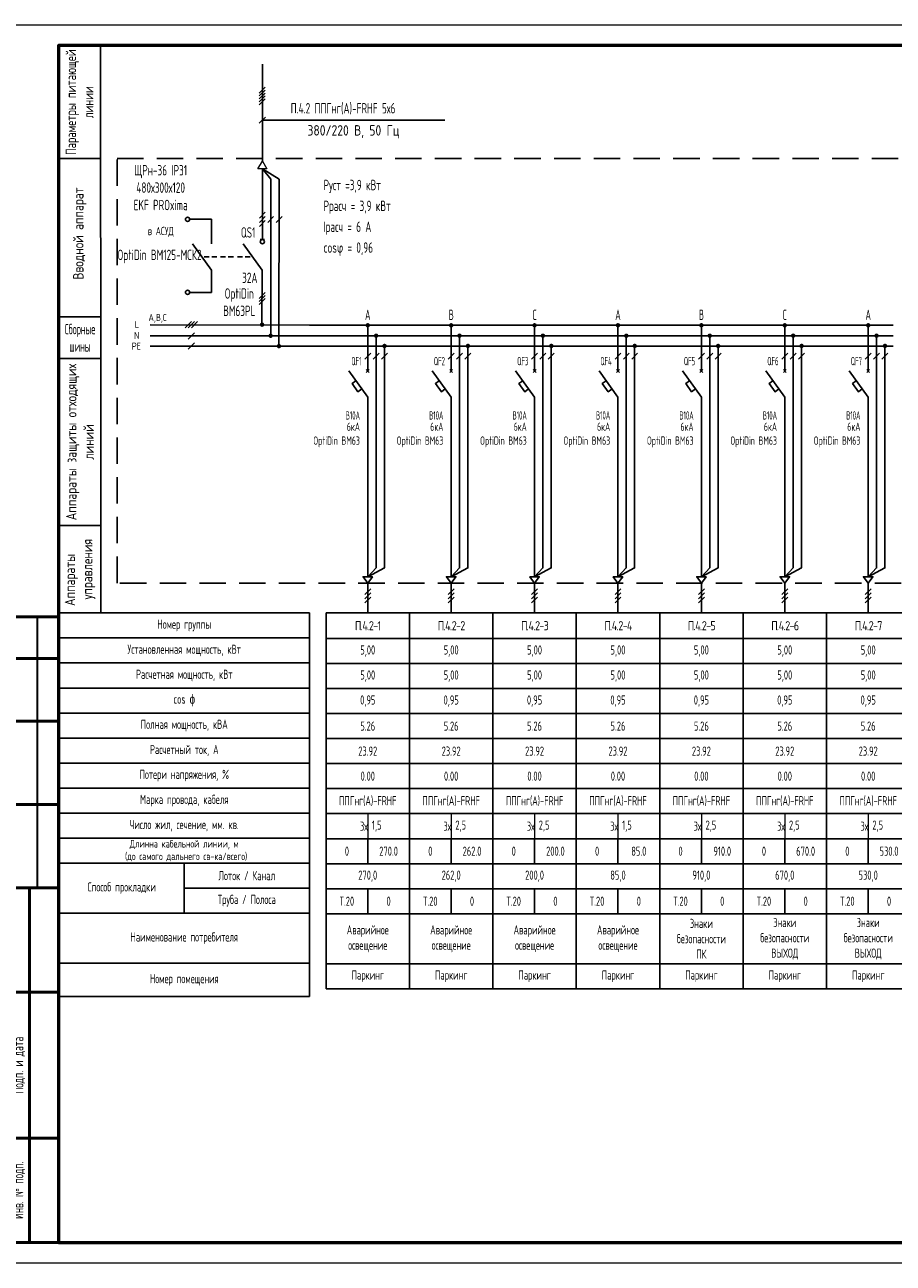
# Model space of a CAD drawing. Header units: millimetres. Extents: x -101899 to 582947, y -77476 to 345289.
# Tile 9 of 100: x 69895 to 90719, y -44244 to -14544. Entities that reach past the tile are written whole.
import ezdxf
from ezdxf.enums import TextEntityAlignment as Align

# ---------------------------------------------------------------- set-up
doc = ezdxf.new("R2010")
doc.units = ezdxf.units.MM
doc.linetypes.add('штриховая2', pattern=[9.525, 6.35, -3.175])
doc.layers.get('Defpoints').update_dxf_attribs({"color": 253})
for name, color, linetype, lineweight in [('текст', 7, 'Continuous', 20), ('ФОРМАТ', 7, 'Continuous', 18), ('ЭО', 1, 'Continuous', 20)]:
    doc.layers.add(name, color=color, linetype=linetype, lineweight=lineweight)
doc.styles.add('$_Electrical_gost', font='cs_gost2304.shx', dxfattribs={"width": 0.8})
doc.styles.add('Electrical_gost', font='cs_gost2304.shx', dxfattribs={"height": 250})
doc.styles.add('ЕСКД', font='cs_gost2304.shx', dxfattribs={"oblique": 15, "height": 2.5})

# ---------------------------------------------------------------- blocks, each defined once
blk = doc.blocks.new('*T84')
at = {"color": 0, "linetype": 'ByBlock', "lineweight": -2, "transparency": 16777216}
for p, q in [((0, 0), (2000, 0)), ((0, 0), (0, -9013)), ((2000, 0), (2000, -9013)), ((0, -613), (2000, -613)), ((0, -1213), (2000, -1213)), ((0, -1813), (2000, -1813)), ((0, -2413), (2000, -2413)), ((0, -3013), (2000, -3013)), ((0, -3613), (2000, -3613)), ((0, -4213), (2000, -4213)), ((0, -4813), (2000, -4813)), ((0, -5413), (2000, -5413)), ((1000, -5413), (1000, -6013)), ((0, -6013), (2000, -6013)), ((0, -6613), (2000, -6613)), ((1000, -6613), (1000, -7213)), ((0, -7213), (2000, -7213)), ((0, -8413), (2000, -8413)), ((0, -9013), (2000, -9013))]:
    blk.add_line(p, q, dxfattribs=at)
at = {"layer": 'Defpoints', "color": 8, "linetype": 'ByBlock', "lineweight": 0, "transparency": 16777216}
blk.add_line((1000, -4813), (1000, -5413), dxfattribs=at)
at = {"color": 0, "transparency": 16777216, "char_height": 220, "style": '$_Electrical_gost'}
for s, insert, width, attachment_point in [('{\\W1;\\T0.75;П.4.2-1}', (1000, -306), 2000, 5), ('5,00', (1000, -913), 1900, 5), ('5,00', (1000, -1513), 1900, 5), ('0,95', (1000, -2113), 1999, 5), ('5.26', (1000, -2713), 1999, 5), ('23.92', (1000, -3313), 1999, 5), ('0.00', (1000, -3913), 1999, 5), ('ППГнг(А)-FRHF', (1000, -4513), 1900, 5), ('3х', (999, -5113), 998, 6), ('1,5', (1100, -5113), 800, 4), ('0', (500, -5713), 999, 5), ('270.0', (1500, -5713), 999, 5), ('270,0', (1000, -6313), 1999, 5), ('Т.20', (500, -6913), 999, 5), ('0', (1500, -6913), 999, 5), ('Аварийное\\Pосвещение', (1000, -7813), 1900, 5), ('Паркинг', (1000, -8713), 1900, 5)]:
    blk.add_mtext(s, dxfattribs=dict(at, insert=insert, width=width, attachment_point=attachment_point))
blk = doc.blocks.new('*T85')
at = {"color": 0, "linetype": 'ByBlock', "lineweight": -2, "transparency": 16777216}
for p, q in [((0, 0), (2000, 0)), ((0, 0), (0, -9013)), ((2000, 0), (2000, -9013)), ((0, -613), (2000, -613)), ((0, -1213), (2000, -1213)), ((0, -1813), (2000, -1813)), ((0, -2413), (2000, -2413)), ((0, -3013), (2000, -3013)), ((0, -3613), (2000, -3613)), ((0, -4213), (2000, -4213)), ((0, -4813), (2000, -4813)), ((0, -5413), (2000, -5413)), ((1000, -5413), (1000, -6013)), ((0, -6013), (2000, -6013)), ((0, -6613), (2000, -6613)), ((1000, -6613), (1000, -7213)), ((0, -7213), (2000, -7213)), ((0, -8413), (2000, -8413)), ((0, -9013), (2000, -9013))]:
    blk.add_line(p, q, dxfattribs=at)
at = {"layer": 'Defpoints', "color": 8, "linetype": 'ByBlock', "lineweight": 0, "transparency": 16777216}
blk.add_line((1000, -4813), (1000, -5413), dxfattribs=at)
at = {"color": 0, "transparency": 16777216, "char_height": 220, "style": '$_Electrical_gost'}
for s, insert, width, attachment_point in [('{\\W1;\\T0.75;П.4.2-3}', (1000, -306), 2000, 5), ('5,00', (1000, -913), 1900, 5), ('5,00', (1000, -1513), 1900, 5), ('0,95', (1000, -2113), 1999, 5), ('5.26', (1000, -2713), 1999, 5), ('23.92', (1000, -3313), 1999, 5), ('0.00', (1000, -3913), 1999, 5), ('ППГнг(А)-FRHF', (1000, -4513), 1900, 5), ('3х', (999, -5113), 998, 6), ('2,5', (1100, -5113), 800, 4), ('0', (500, -5713), 999, 5), ('200.0', (1500, -5713), 999, 5), ('200,0', (1000, -6313), 1999, 5), ('Т.20', (500, -6913), 999, 5), ('0', (1500, -6913), 999, 5), ('Аварийное\\Pосвещение', (1000, -7813), 1900, 5), ('Паркинг', (1000, -8713), 1900, 5)]:
    blk.add_mtext(s, dxfattribs=dict(at, insert=insert, width=width, attachment_point=attachment_point))
blk = doc.blocks.new('*T86')
at = {"color": 0, "linetype": 'ByBlock', "lineweight": -2, "transparency": 16777216}
for p, q in [((0, 0), (2000, 0)), ((0, 0), (0, -9013)), ((2000, 0), (2000, -9013)), ((0, -613), (2000, -613)), ((0, -1213), (2000, -1213)), ((0, -1813), (2000, -1813)), ((0, -2413), (2000, -2413)), ((0, -3013), (2000, -3013)), ((0, -3613), (2000, -3613)), ((0, -4213), (2000, -4213)), ((0, -4813), (2000, -4813)), ((0, -5413), (2000, -5413)), ((1000, -5413), (1000, -6013)), ((0, -6013), (2000, -6013)), ((0, -6613), (2000, -6613)), ((1000, -6613), (1000, -7213)), ((0, -7213), (2000, -7213)), ((0, -8413), (2000, -8413)), ((0, -9013), (2000, -9013))]:
    blk.add_line(p, q, dxfattribs=at)
at = {"layer": 'Defpoints', "color": 8, "linetype": 'ByBlock', "lineweight": 0, "transparency": 16777216}
blk.add_line((1000, -4813), (1000, -5413), dxfattribs=at)
at = {"color": 0, "transparency": 16777216, "char_height": 220, "style": '$_Electrical_gost'}
for s, insert, width, attachment_point in [('{\\W1;\\T0.75;П.4.2-4}', (1000, -306), 2000, 5), ('5,00', (1000, -913), 1900, 5), ('5,00', (1000, -1513), 1900, 5), ('0,95', (1000, -2113), 1999, 5), ('5.26', (1000, -2713), 1999, 5), ('23.92', (1000, -3313), 1999, 5), ('0.00', (1000, -3913), 1999, 5), ('ППГнг(А)-FRHF', (1000, -4513), 1900, 5), ('3х', (999, -5113), 998, 6), ('1,5', (1100, -5113), 800, 4), ('0', (500, -5713), 999, 5), ('85.0', (1500, -5713), 999, 5), ('85,0', (1000, -6313), 1999, 5), ('Т.20', (500, -6913), 999, 5), ('0', (1500, -6913), 999, 5), ('Аварийное\\Pосвещение', (1000, -7813), 1900, 5), ('Паркинг', (1000, -8713), 1900, 5)]:
    blk.add_mtext(s, dxfattribs=dict(at, insert=insert, width=width, attachment_point=attachment_point))
blk = doc.blocks.new('*T87')
at = {"color": 0, "linetype": 'ByBlock', "lineweight": -2, "transparency": 16777216}
for p, q in [((0, 0), (2000, 0)), ((0, 0), (0, -9013)), ((2000, 0), (2000, -9013)), ((0, -613), (2000, -613)), ((0, -1213), (2000, -1213)), ((0, -1813), (2000, -1813)), ((0, -2413), (2000, -2413)), ((0, -3013), (2000, -3013)), ((0, -3613), (2000, -3613)), ((0, -4213), (2000, -4213)), ((0, -4813), (2000, -4813)), ((0, -5413), (2000, -5413)), ((1000, -5413), (1000, -6013)), ((0, -6013), (2000, -6013)), ((0, -6613), (2000, -6613)), ((1000, -6613), (1000, -7213)), ((0, -7213), (2000, -7213)), ((0, -8413), (2000, -8413)), ((0, -9013), (2000, -9013))]:
    blk.add_line(p, q, dxfattribs=at)
at = {"layer": 'Defpoints', "color": 8, "linetype": 'ByBlock', "lineweight": 0, "transparency": 16777216}
blk.add_line((1000, -4813), (1000, -5413), dxfattribs=at)
at = {"color": 0, "transparency": 16777216, "char_height": 220, "style": '$_Electrical_gost'}
for s, insert, width, attachment_point in [('{\\W1;\\T0.75;П.4.2-5}', (1000, -306), 2000, 5), ('5,00', (1000, -913), 1900, 5), ('5,00', (1000, -1513), 1900, 5), ('0,95', (1000, -2113), 1999, 5), ('5.26', (1000, -2713), 1999, 5), ('23.92', (1000, -3313), 1999, 5), ('0.00', (1000, -3913), 1999, 5), ('ППГнг(А)-FRHF', (1000, -4513), 1900, 5), ('3х', (999, -5113), 998, 6), ('2,5', (1100, -5113), 800, 4), ('0', (500, -5713), 999, 5), ('910.0', (1500, -5713), 999, 5), ('910,0', (1000, -6313), 1999, 5), ('Т.20', (500, -6913), 999, 5), ('0', (1500, -6913), 999, 5), ('Знаки\\Pбезопасности\\PПК', (1000, -7813), 1900, 5), ('Паркинг', (1000, -8713), 1900, 5)]:
    blk.add_mtext(s, dxfattribs=dict(at, insert=insert, width=width, attachment_point=attachment_point))
blk = doc.blocks.new('*T88')
at = {"color": 0, "linetype": 'ByBlock', "lineweight": -2, "transparency": 16777216}
for p, q in [((0, 0), (2000, 0)), ((0, 0), (0, -9013)), ((2000, 0), (2000, -9013)), ((0, -613), (2000, -613)), ((0, -1213), (2000, -1213)), ((0, -1813), (2000, -1813)), ((0, -2413), (2000, -2413)), ((0, -3013), (2000, -3013)), ((0, -3613), (2000, -3613)), ((0, -4213), (2000, -4213)), ((0, -4813), (2000, -4813)), ((0, -5413), (2000, -5413)), ((1000, -5413), (1000, -6013)), ((0, -6013), (2000, -6013)), ((0, -6613), (2000, -6613)), ((1000, -6613), (1000, -7213)), ((0, -7213), (2000, -7213)), ((0, -8413), (2000, -8413)), ((0, -9013), (2000, -9013))]:
    blk.add_line(p, q, dxfattribs=at)
at = {"layer": 'Defpoints', "color": 8, "linetype": 'ByBlock', "lineweight": 0, "transparency": 16777216}
blk.add_line((1000, -4813), (1000, -5413), dxfattribs=at)
at = {"color": 0, "transparency": 16777216, "char_height": 220, "style": '$_Electrical_gost'}
for s, insert, width, attachment_point in [('{\\W1;\\T0.75;П.4.2-6}', (1000, -306), 2000, 5), ('5,00', (1000, -913), 1900, 5), ('5,00', (1000, -1513), 1900, 5), ('0,95', (1000, -2113), 1999, 5), ('5.26', (1000, -2713), 1999, 5), ('23.92', (1000, -3313), 1999, 5), ('0.00', (1000, -3913), 1999, 5), ('ППГнг(А)-FRHF', (1000, -4513), 1900, 5), ('3х', (999, -5113), 998, 6), ('2,5', (1100, -5113), 800, 4), ('0', (500, -5713), 999, 5), ('670.0', (1500, -5713), 999, 5), ('670,0', (1000, -6313), 1999, 5), ('Т.20', (500, -6913), 999, 5), ('0', (1500, -6913), 999, 5), ('Знаки\\Pбезопасности\\PВЫХОД', (1000, -7813), 1900, 5), ('Паркинг', (1000, -8713), 1900, 5)]:
    blk.add_mtext(s, dxfattribs=dict(at, insert=insert, width=width, attachment_point=attachment_point))
blk = doc.blocks.new('*T89')
at = {"color": 0, "linetype": 'ByBlock', "lineweight": -2, "transparency": 16777216}
for p, q in [((0, 0), (2000, 0)), ((0, 0), (0, -9013)), ((2000, 0), (2000, -9013)), ((0, -613), (2000, -613)), ((0, -1213), (2000, -1213)), ((0, -1813), (2000, -1813)), ((0, -2413), (2000, -2413)), ((0, -3013), (2000, -3013)), ((0, -3613), (2000, -3613)), ((0, -4213), (2000, -4213)), ((0, -4813), (2000, -4813)), ((0, -5413), (2000, -5413)), ((1000, -5413), (1000, -6013)), ((0, -6013), (2000, -6013)), ((0, -6613), (2000, -6613)), ((1000, -6613), (1000, -7213)), ((0, -7213), (2000, -7213)), ((0, -8413), (2000, -8413)), ((0, -9013), (2000, -9013))]:
    blk.add_line(p, q, dxfattribs=at)
at = {"layer": 'Defpoints', "color": 8, "linetype": 'ByBlock', "lineweight": 0, "transparency": 16777216}
blk.add_line((1000, -4813), (1000, -5413), dxfattribs=at)
at = {"color": 0, "transparency": 16777216, "char_height": 220, "style": '$_Electrical_gost'}
for s, insert, width, attachment_point in [('{\\W1;\\T0.75;П.4.2-7}', (1000, -306), 2000, 5), ('5,00', (1000, -913), 1900, 5), ('5,00', (1000, -1513), 1900, 5), ('0,95', (1000, -2113), 1999, 5), ('5.26', (1000, -2713), 1999, 5), ('23.92', (1000, -3313), 1999, 5), ('0.00', (1000, -3913), 1999, 5), ('ППГнг(А)-FRHF', (1000, -4513), 1900, 5), ('3х', (999, -5113), 998, 6), ('2,5', (1100, -5113), 800, 4), ('0', (500, -5713), 999, 5), ('530.0', (1500, -5713), 999, 5), ('530,0', (1000, -6313), 1999, 5), ('Т.20', (500, -6913), 999, 5), ('0', (1500, -6913), 999, 5), ('Знаки\\Pбезопасности\\PВЫХОД', (1000, -7813), 1900, 5), ('Паркинг', (1000, -8713), 1900, 5)]:
    blk.add_mtext(s, dxfattribs=dict(at, insert=insert, width=width, attachment_point=attachment_point))
blk = doc.blocks.new('*T97')
at = {"color": 0, "linetype": 'ByBlock', "lineweight": -2, "transparency": 16777216}
for p, q in [((0, 0), (2000, 0)), ((0, 0), (0, -9013)), ((2000, 0), (2000, -9013)), ((0, -613), (2000, -613)), ((0, -1213), (2000, -1213)), ((0, -1813), (2000, -1813)), ((0, -2413), (2000, -2413)), ((0, -3013), (2000, -3013)), ((0, -3613), (2000, -3613)), ((0, -4213), (2000, -4213)), ((0, -4813), (2000, -4813)), ((0, -5413), (2000, -5413)), ((1000, -5413), (1000, -6013)), ((0, -6013), (2000, -6013)), ((0, -6613), (2000, -6613)), ((1000, -6613), (1000, -7213)), ((0, -7213), (2000, -7213)), ((0, -8413), (2000, -8413)), ((0, -9013), (2000, -9013))]:
    blk.add_line(p, q, dxfattribs=at)
at = {"layer": 'Defpoints', "color": 8, "linetype": 'ByBlock', "lineweight": 0, "transparency": 16777216}
blk.add_line((1000, -4813), (1000, -5413), dxfattribs=at)
at = {"color": 0, "transparency": 16777216, "char_height": 220, "style": '$_Electrical_gost'}
for s, insert, width, attachment_point in [('{\\W1;\\T0.75;П.4.2-2}', (1000, -306), 2000, 5), ('5,00', (1000, -913), 1900, 5), ('5,00', (1000, -1513), 1900, 5), ('0,95', (1000, -2113), 1999, 5), ('5.26', (1000, -2713), 1999, 5), ('23.92', (1000, -3313), 1999, 5), ('0.00', (1000, -3913), 1999, 5), ('ППГнг(А)-FRHF', (1000, -4513), 1900, 5), ('3х', (999, -5113), 998, 6), ('2,5', (1100, -5113), 800, 4), ('0', (500, -5713), 999, 5), ('262.0', (1500, -5713), 999, 5), ('262,0', (1000, -6313), 1999, 5), ('Т.20', (500, -6913), 999, 5), ('0', (1500, -6913), 999, 5), ('Аварийное\\Pосвещение', (1000, -7813), 1900, 5), ('Паркинг', (1000, -8713), 1900, 5)]:
    blk.add_mtext(s, dxfattribs=dict(at, insert=insert, width=width, attachment_point=attachment_point))
blk = doc.blocks.new('*U362')
for points in [[(48.13, 69.13, 1), (49.19, 69.13, 1)], [(50.18, 66.48, 1), (51.24, 66.48, 1)], [(52.18, 63.99, 1), (53.24, 63.99, 1)]]:
    blk.add_hatch(color=256).paths.add_polyline_path(points)
for p, q in [((47.96, 124.69), (49.38, 126.1)), ((47.96, 123.98), (49.38, 125.39)), ((47.96, 123.27), (49.38, 124.69)), ((47.96, 122.56), (49.38, 123.98)), ((47.96, 121.86), (49.38, 123.27)), ((47.99, 117.42), (49.47, 118.91)), ((48.73, 118.16), (92.52, 118.16)), ((50.73, 104.04), (48.73, 106.48)), ((48.73, 106.48), (52.73, 104.04)), ((50.79, 66.47), (50.73, 104.04)), ((52.73, 104.04), (52.71, 63.99)), ((48.03, 94.66), (49.44, 96.08)), ((48.03, 93.66), (49.44, 95.08)), ((50.03, 93.66), (51.44, 95.08)), ((52.03, 93.66), (53.44, 95.08)), ((48.03, 92.66), (49.44, 94.08)), ((48.23, 89.53), (49.23, 89.53)), ((48.69, 82.23), (44.13, 88.52)), ((48.64, 69.03), (48.69, 82.23)), ((47.98, 75.43), (49.39, 76.84)), ((47.98, 74.72), (49.39, 76.14)), ((47.98, 74.01), (49.39, 75.43)), ((30.22, 68.39), (31.7, 69.87)), ((30.96, 68.39), (32.45, 69.87)), ((31.7, 68.39), (33.19, 69.87)), ((30.96, 65.68), (32.45, 67.17)), ((30.96, 63.26), (32.45, 64.75))]:
    blk.add_line(p, q)
at = {"ltscale": 400}
for p, q in [((21.81, 69.13), (60, 68.99)), ((21.81, 66.43), (60, 66.49)), ((21.81, 64.01), (60, 63.99))]:
    blk.add_line(p, q, dxfattribs=at)
for points in [[(9.88, 135.99), (-0.12, 135.99), (-0.06, 108.99), (9.94, 108.99)], [(9.94, 108.99), (-0.06, 108.99), (0, 70.99), (10, 70.99)], [(10, 70.99), (0, 70.99), (0, 60.99), (10, 60.99)], [(10, 60.99), (0, 60.99), (0, 20.99), (10, 20.99)], [(10, 20.99), (0, 20.99), (0, 0), (10, 0)]]:
    blk.add_lwpolyline(points, close=True)
for points in [[(48.73, 108.36), (48.77, 131.6)], [(48.73, 106.48), (48.73, 89.53)]]:
    blk.add_lwpolyline(points)
blk.add_circle((48.73, 89.03), 0.5)
at = {"layer": 'ЭО', "color": 7, "lineweight": 20}
for p, q in [((47.65, 106.48), (48.73, 108.36)), ((48.73, 108.36), (49.82, 106.48)), ((49.82, 106.48), (47.65, 106.48))]:
    blk.add_line(p, q, dxfattribs=at)
at = {"style": 'ЕСКД'}
blk.add_text('380/220 В, 50 Гц', height=2.5, dxfattribs=at).set_placement((81.61, 113.73), align=Align.BOTTOM_RIGHT)
for s, p in [('А,В,С', (21.43, 70)), ('L', (18.15, 68.31)), ('N', (17.97, 65.71)), ('РЕ', (17.41, 63.13))]:
    blk.add_text(s, height=1.71, dxfattribs=at).set_placement(p)
at = {"char_height": 2.5, "attachment_point": 5, "rotation": 90, "style": 'Electrical_gost'}
for s, insert, width in [('{\\W0.9;Параметры питающей линии}', (4.91, 122.49), 27.0004), ('Вводной аппарат', (4.94, 90.99), 40.0004), ('Аппараты защиты отходящих линий', (5, 40.99), 40), ('Аппараты     управления', (5, 10.49), 20.9858)]:
    blk.add_mtext(s, dxfattribs=dict(at, insert=insert, width=width))
at = {"insert": (5, 65.99), "char_height": 2.5, "width": 10, "attachment_point": 5, "style": 'Electrical_gost'}
blk.add_mtext('{\\W0.6;Сборные шины}', dxfattribs=at)
at = {"style": 'Electrical_gost', "width": 0.8, "flags": 8}
for tag, p in [('ПАРАМЕТРЫ_ПИТАЮЩЕГО_КАБЕЛЯ', (55.52, 119.03)), ('УСТАНОВЛЕННАЯ_МОЩНОСТЬ', (63.39, 100.63)), ('НАИМЕНОВАНИЕ_ЩИТА', (18.8, 100)), ('IP_ЩИТА', (18.8, 95)), ('РАСЧЕТНАЯ_МОЩНОСТЬ', (63.39, 95.63)), ('РАСЧЕТНЫЙ_ТОК', (63.39, 90.63)), ('COSΦ', (63.39, 85.63))]:
    blk.add_attdef(tag, text='', height=2.5, dxfattribs=at).set_placement(p, align=Align.BOTTOM_LEFT)
for tag, p in [('QS', (46.87, 91.89)), ('QS_ТОК', (46.82, 79.77)), ('QS_МАРКА', (46.82, 73.77))]:
    blk.add_attdef(tag, text='', height=2.5, dxfattribs=at).set_placement(p, align=Align.MIDDLE_RIGHT)
blk = doc.blocks.new('*T216')
at = {"color": 0, "linetype": 'ByBlock', "lineweight": -2, "transparency": 16777216}
for p, q in [((0, 0), (6000, 0)), ((0, 0), (0, -9200)), ((6000, 0), (6000, -9200)), ((0, -600), (6000, -600)), ((0, -1200), (6000, -1200)), ((0, -1800), (6000, -1800)), ((0, -2400), (6000, -2400)), ((0, -3000), (6000, -3000)), ((0, -3600), (6000, -3600)), ((0, -4200), (6000, -4200)), ((0, -4800), (6000, -4800)), ((0, -5400), (6000, -5400)), ((0, -6000), (6000, -6000)), ((3000, -6000), (3000, -7200)), ((3000, -6600), (6000, -6600)), ((0, -7200), (6000, -7200)), ((0, -8400), (6000, -8400)), ((0, -9200), (6000, -9200))]:
    blk.add_line(p, q, dxfattribs=at)
at = {"color": 0, "transparency": 16777216, "attachment_point": 5, "style": '$_Electrical_gost'}
for s, insert, char_height, width in [('Номер группы', (3000, -300), 220, 6000), ('Установленная мощность, кВт', (3000, -900), 220, 5900), ('Расчетная мощность, кВт', (3000, -1500), 220, 5900), ('cos {\\fISOCPEUR|b0|i0|c204|p34;ɸ}', (3000, -2100), 220, 5900), ('Полная мощность, кВА', (3000, -2700), 220, 5900), ('Расчетный ток, А', (3000, -3300), 220, 5900), ('Потери напряжения, %', (3000, -3900), 220, 5900), ('Марка провода, кабеля', (3000, -4500), 220, 5900), ('Число жил, сечение, мм. кв.', (3000, -5100), 220, 5900), ('Длинна кабельной линии, м\\P (до самого дальнего св-ка/всего)', (3000, -5700), 180, 5900), ('Лоток / Канал', (4500, -6300), 220, 2900), ('Способ прокладки', (1500, -6600), 220, 2900), ('Труба / Полоса', (4500, -6900), 220, 2900), ('Наименование потребителя', (3000, -7800), 220, 5900), ('Номер помещения', (3000, -8800), 220, 5900)]:
    blk.add_mtext(s, dxfattribs=dict(at, insert=insert, char_height=char_height, width=width))
blk = doc.blocks.new('*U65')
at = {"layer": 'ФОРМАТ', "lineweight": 35}
for p, q in [((14.84, 155), (14.84, 90)), ((8, 90), (20, 90)), ((8, 90), (20, 90))]:
    blk.add_line(p, q, dxfattribs=at)
at = {"layer": 'ФОРМАТ', "lineweight": 50}
for p, q in [((5, 145), (20, 145)), ((5, 130), (20, 130)), ((5, 110), (20, 110)), ((13, 5), (13, 90)), ((8, 65), (20, 65)), ((8, 30), (20, 30)), ((20, 5), (8, 5))]:
    blk.add_line(p, q, dxfattribs=at)
at = {"layer": 'ФОРМАТ'}
blk.add_lwpolyline([(0, 297), (630, 297), (630, 0), (0, 0)], close=True, dxfattribs=at)
at = {"layer": 'ФОРМАТ', "lineweight": 53}
blk.add_lwpolyline([(20, 5), (625, 5), (625, 292), (20, 292)], close=True, dxfattribs=at)
at = {"layer": 'ФОРМАТ', "lineweight": 50}
blk.add_lwpolyline([(20, 90), (0, 90), (0, 155), (20, 155)], dxfattribs=at)
at = {"layer": 'ФОРМАТ', "lineweight": 15, "char_height": 2.5, "attachment_point": 5, "rotation": 90, "style": '$_Electrical_gost'}
for s, insert, width in [('Подп. и дата', (10.5, 47.5), 35), ('Инв. № подп.', (10.5, 17.5), 25)]:
    blk.add_mtext(s, dxfattribs=dict(at, insert=insert, width=width))
blk = doc.blocks.new('*U354')
for points in [[(13.47, 68.99, 1), (14.53, 68.99, 1)], [(15.47, 66.49, 1), (16.53, 66.49, 1)], [(17.49, 64.04, 1), (18.55, 64.04, 1)]]:
    blk.add_hatch(color=256).paths.add_polyline_path(points)
at = {"ltscale": 400}
for p, q in [((0, 68.99), (20, 68.99)), ((0, 66.49), (20, 66.49)), ((0, 63.99), (20, 63.99))]:
    blk.add_line(p, q, dxfattribs=at)
for p, q in [((13.65, 57.67), (14.35, 58.38)), ((13.65, 58.38), (14.35, 57.67)), ((14, 31), (14, 38.3)), ((14, 17.1), (14, 31)), ((14, 17.1), (14, 8.7)), ((14, 0), (14, 7.11))]:
    blk.add_line(p, q)
for points in [[(14, 58.03), (14, 68.99)], [(16, 66.49), (16, 10.81), (14, 8.7), (18, 10.81), (18, 63.99)], [(13.29, 60.87), (14.71, 62.28)], [(15.29, 60.87), (16.71, 62.28)], [(17.29, 60.87), (18.71, 62.28)], [(14, 38.3), (14, 51.74), (9.45, 58.03)], [(12.58, 53.71), (11.65, 53.04), (10.24, 55.02), (11.15, 55.68)], [(14, 8.7), (12.87, 8.7), (14, 7.11)], [(14, 8.7), (15.13, 8.7), (14, 7.11)], [(13.29, 4.4), (14.71, 5.82)], [(13.29, 3.4), (14.71, 4.82)], [(13.29, 2.4), (14.71, 3.82)]]:
    blk.add_lwpolyline(points)
at = {"style": 'Electrical_gost', "width": 0.6, "flags": 8}
blk.add_attdef('ФАЗА', text='', height=2.5, dxfattribs=at).set_placement((14, 69.51), align=Align.BOTTOM_CENTER)
for tag, p in [('QF', (12.5, 60.39)), ('ХАРАКТЕРИСТИКА_И_ТОК', (12.14, 47.37)), ('ОТКЛЮЧАЮЩАЯ_СПОСОБНОСТЬ', (12.14, 43.87)), ('МАРКА', (12.14, 40.37))]:
    blk.add_attdef(tag, text='', height=2, dxfattribs=at).set_placement(p, align=Align.MIDDLE_RIGHT)

msp = doc.modelspace()

# ---------------------------------------------------------------- linework, layer by layer
at = {"linetype": 'штриховая2', "ltscale": 100}
msp.add_lwpolyline([(72108.3, -17751.2), (124247.4, -17751.2), (124247.4, -27932.1), (72108.3, -27932.1)], close=True, dxfattribs=at)
for points in [[(73848.1, -19206.7), (74368.7, -19206.7)], [(74368.7, -19206.7), (74370.2, -19798.3)], [(73914.6, -19798.3), (74369.9, -20427), (74369.9, -20962.5)], [(74316.9, -20112.6), (74193.7, -20112.6)], [(74503.6, -20112.6), (74380.4, -20112.6)], [(74711.6, -20112.6), (74588.3, -20112.6)], [(74898.3, -20112.6), (74775, -20112.6)], [(75115.7, -20112.6), (74992.4, -20112.6)], [(75302.4, -20112.6), (75179.1, -20112.6)], [(73847.8, -20962.5), (74369.9, -20962.5)]]:
    msp.add_lwpolyline(points)
for centre in [(73798.3, -19209.5), (73798, -20962.5)]:
    msp.add_circle(centre, 49.8)
at = {"layer": 'ЭО', "color": 7, "lineweight": 20}
for p, q in [((75484.2, -18001.9), (75592.6, -17814.2)), ((75592.6, -17814.2), (75701, -18001.9)), ((75701, -18001.9), (75484.2, -18001.9))]:
    msp.add_line(p, q, dxfattribs=at)

# ---------------------------------------------------------------- block references
at = {"xscale": 100, "yscale": 100, "zscale": 100}
msp.add_blockref('*U65', (68707, -44244.3), dxfattribs=at)
ref = msp.add_blockref('*U362', (70719.2, -28649.9), dxfattribs=dict(xscale=100, yscale=100, zscale=100))
ref.add_attrib('УСТАНОВЛЕННАЯ_МОЩНОСТЬ', 'Руст =3,9 кВт', dxfattribs={"height": 250, "style": 'Electrical_gost', "width": 0.8}).set_placement((77057.9, -18587.1), align=Align.BOTTOM_LEFT)
ref.add_attrib('РАСЧЕТНАЯ_МОЩНОСТЬ', 'Ррасч = 3,9 кВт', dxfattribs={"height": 250, "style": 'Electrical_gost', "width": 0.8}).set_placement((77057.9, -19087.1), align=Align.BOTTOM_LEFT)
ref.add_attrib('РАСЧЕТНЫЙ_ТОК', 'Iрасч = 6 А', dxfattribs={"height": 250, "style": 'Electrical_gost', "width": 0.8}).set_placement((77057.9, -19587.1), align=Align.BOTTOM_LEFT)
ref.add_attrib('COSΦ', 'cosφ = 0,96', dxfattribs={"height": 250, "style": 'Electrical_gost', "width": 0.8}).set_placement((77057.9, -20087.1), align=Align.BOTTOM_LEFT)
ref.add_attrib('ПАРАМЕТРЫ_ПИТАЮЩЕГО_КАБЕЛЯ', 'П.4.2 ППГнг(А)-FRHF 5х6', dxfattribs={"height": 250, "style": 'Electrical_gost', "width": 0.8}).set_placement((76271.4, -16746.7), align=Align.BOTTOM_LEFT)
ref = msp.add_blockref('*U354', (76719.3, -28649.9), dxfattribs=dict(xscale=100, yscale=100, zscale=100))
ref.add_attrib('QF', 'QF1', dxfattribs={"height": 200, "style": 'Electrical_gost', "width": 0.6}).set_placement((77969.6, -22610.4), align=Align.MIDDLE_RIGHT)
ref.add_attrib('ХАРАКТЕРИСТИКА_И_ТОК', 'В10А', dxfattribs={"height": 200, "style": 'Electrical_gost', "width": 0.6}).set_placement((77932.8, -23912.9), align=Align.MIDDLE_RIGHT)
ref.add_attrib('ФАЗА', 'А', dxfattribs={"height": 250, "style": 'Electrical_gost', "width": 0.6}).set_placement((78119.3, -21698.9), align=Align.BOTTOM_CENTER)
ref = msp.add_blockref('*U354', (78719.4, -28649.9), dxfattribs=dict(xscale=100, yscale=100, zscale=100))
ref.add_attrib('QF', 'QF2', dxfattribs={"height": 200, "style": 'Electrical_gost', "width": 0.6}).set_placement((79969.7, -22610.4), align=Align.MIDDLE_RIGHT)
ref.add_attrib('ХАРАКТЕРИСТИКА_И_ТОК', 'В10А', dxfattribs={"height": 200, "style": 'Electrical_gost', "width": 0.6}).set_placement((79932.9, -23912.9), align=Align.MIDDLE_RIGHT)
ref.add_attrib('ФАЗА', 'В', dxfattribs={"height": 250, "style": 'Electrical_gost', "width": 0.6}).set_placement((80119.4, -21698.9), align=Align.BOTTOM_CENTER)
ref = msp.add_blockref('*U354', (80719.5, -28649.9), dxfattribs=dict(xscale=100, yscale=100, zscale=100))
ref.add_attrib('QF', 'QF3', dxfattribs={"height": 200, "style": 'Electrical_gost', "width": 0.6}).set_placement((81969.8, -22610.4), align=Align.MIDDLE_RIGHT)
ref.add_attrib('ХАРАКТЕРИСТИКА_И_ТОК', 'В10А', dxfattribs={"height": 200, "style": 'Electrical_gost', "width": 0.6}).set_placement((81933, -23912.9), align=Align.MIDDLE_RIGHT)
ref.add_attrib('ФАЗА', 'С', dxfattribs={"height": 250, "style": 'Electrical_gost', "width": 0.6}).set_placement((82119.5, -21698.9), align=Align.BOTTOM_CENTER)
ref = msp.add_blockref('*U354', (82719.3, -28649.9), dxfattribs=dict(xscale=100, yscale=100, zscale=100))
ref.add_attrib('QF', 'QF4', dxfattribs={"height": 200, "style": 'Electrical_gost', "width": 0.6}).set_placement((83969.6, -22610.4), align=Align.MIDDLE_RIGHT)
ref.add_attrib('ХАРАКТЕРИСТИКА_И_ТОК', 'В10А', dxfattribs={"height": 200, "style": 'Electrical_gost', "width": 0.6}).set_placement((83932.8, -23912.9), align=Align.MIDDLE_RIGHT)
ref.add_attrib('ФАЗА', 'А', dxfattribs={"height": 250, "style": 'Electrical_gost', "width": 0.6}).set_placement((84119.3, -21698.9), align=Align.BOTTOM_CENTER)
ref = msp.add_blockref('*U354', (84719.4, -28649.9), dxfattribs=dict(xscale=100, yscale=100, zscale=100))
ref.add_attrib('QF', 'QF5', dxfattribs={"height": 200, "style": 'Electrical_gost', "width": 0.6}).set_placement((85969.7, -22610.4), align=Align.MIDDLE_RIGHT)
ref.add_attrib('ХАРАКТЕРИСТИКА_И_ТОК', 'В10А', dxfattribs={"height": 200, "style": 'Electrical_gost', "width": 0.6}).set_placement((85932.9, -23912.9), align=Align.MIDDLE_RIGHT)
ref.add_attrib('ФАЗА', 'В', dxfattribs={"height": 250, "style": 'Electrical_gost', "width": 0.6}).set_placement((86119.4, -21698.9), align=Align.BOTTOM_CENTER)
ref = msp.add_blockref('*U354', (86719.5, -28649.9), dxfattribs=dict(xscale=100, yscale=100, zscale=100))
ref.add_attrib('QF', 'QF6', dxfattribs={"height": 200, "style": 'Electrical_gost', "width": 0.6}).set_placement((87969.8, -22610.4), align=Align.MIDDLE_RIGHT)
ref.add_attrib('ХАРАКТЕРИСТИКА_И_ТОК', 'В10А', dxfattribs={"height": 200, "style": 'Electrical_gost', "width": 0.6}).set_placement((87933, -23912.9), align=Align.MIDDLE_RIGHT)
ref.add_attrib('ФАЗА', 'С', dxfattribs={"height": 250, "style": 'Electrical_gost', "width": 0.6}).set_placement((88119.5, -21698.9), align=Align.BOTTOM_CENTER)
ref = msp.add_blockref('*U354', (88719.3, -28649.9), dxfattribs=dict(xscale=100, yscale=100, zscale=100))
ref.add_attrib('QF', 'QF7', dxfattribs={"height": 200, "style": 'Electrical_gost', "width": 0.6}).set_placement((89969.6, -22610.4), align=Align.MIDDLE_RIGHT)
ref.add_attrib('ХАРАКТЕРИСТИКА_И_ТОК', 'В10А', dxfattribs={"height": 200, "style": 'Electrical_gost', "width": 0.6}).set_placement((89932.8, -23912.9), align=Align.MIDDLE_RIGHT)
ref.add_attrib('ФАЗА', 'А', dxfattribs={"height": 250, "style": 'Electrical_gost', "width": 0.6}).set_placement((90119.3, -21698.9), align=Align.BOTTOM_CENTER)
for name, p in [('*T216', (70719.2, -28649.9)), ('*T84', (77119.3, -28649.9)), ('*T97', (79119.4, -28649.9)), ('*T85', (81119.3, -28649.9)), ('*T86', (83119.3, -28649.9)), ('*T87', (85119.3, -28649.9)), ('*T88', (87119.3, -28649.9)), ('*T89', (89119.3, -28649.9))]:
    msp.add_blockref(name, p)

# ---------------------------------------------------------------- texts
at = {"layer": 'текст'}
for s, insert, char_height, width, attachment_point, style in [('ЩРн-36 IP31\\P480х300х120\\PEKF PROxima', (73153.7, -18449.9), 250, 1618.218, 5, '$_Electrical_gost'), ('{\\W0.8;в АСУД}', (73157.3, -19510.8), 200, 813.893, 5, 'Electrical_gost'), ('QS1', (75252.1, -19524.4), 250, 588.052, 5, '$_Electrical_gost'), ('OptiDin BM125-МСК2', (73126.6, -20100.8), 250, 2299.252, 5, '$_Electrical_gost'), ('32А', (75290.4, -20611.9), 250, 588.052, 5, '$_Electrical_gost'), ('OptiDin \\PBM63РL', (75038.5, -21196.6), 250, 992.571, 5, '$_Electrical_gost'), ('{\\W0.7;6кА\\POptiDin ВМ63}', (77931.8, -24379.7), 200, 1122.58, 6, '$_Electrical_gost'), ('{\\W0.7;6кА\\POptiDin ВМ63}', (79931.9, -24379.7), 200, 1122.58, 6, '$_Electrical_gost'), ('{\\W0.7;6кА\\POptiDin ВМ63}', (81932, -24379.7), 200, 1122.58, 6, '$_Electrical_gost'), ('{\\W0.7;6кА\\POptiDin ВМ63}', (83931.8, -24379.7), 200, 1122.58, 6, '$_Electrical_gost'), ('{\\W0.7;6кА\\POptiDin ВМ63}', (85931.9, -24379.7), 200, 1122.58, 6, '$_Electrical_gost'), ('{\\W0.7;6кА\\POptiDin ВМ63}', (87932, -24379.7), 200, 1122.58, 6, '$_Electrical_gost'), ('{\\W0.7;6кА\\POptiDin ВМ63}', (89931.8, -24379.7), 200, 1122.58, 6, '$_Electrical_gost')]:
    msp.add_mtext(s, dxfattribs=dict(at, insert=insert, char_height=char_height, width=width, attachment_point=attachment_point, style=style))

doc.saveas('drawing.dxf')
